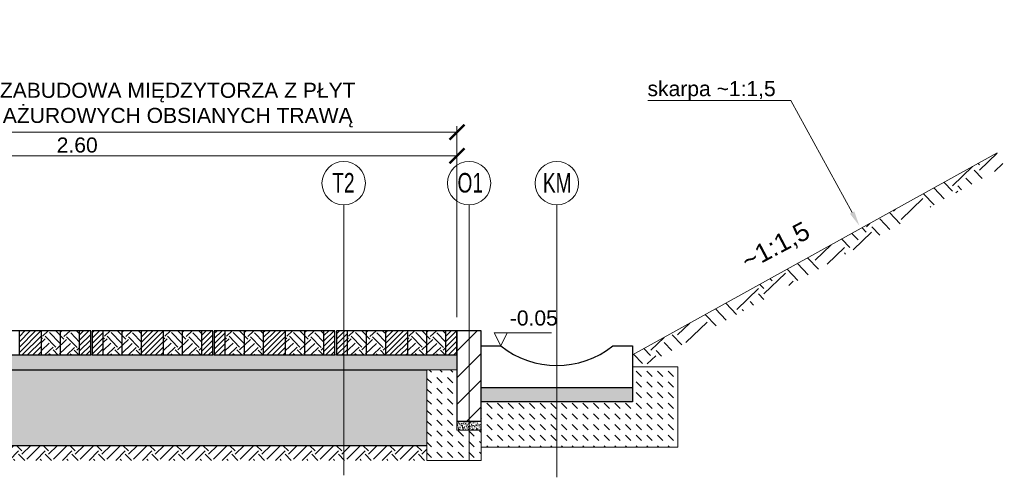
# Model space of a CAD drawing. Header units: feet. Extents: x 210.7 to 255.4, y -209.3 to -191.9.
# Tile 18 of 25: x 225 to 228.3, y -200.6 to -199. Entities that reach past the tile are written whole.
import ezdxf
from ezdxf import colors
from ezdxf.entities.mleader import LeaderData, LeaderLine
from ezdxf.math import Vec2, Vec3

# ---------------------------------------------------------------- set-up
doc = ezdxf.new("R2010")
doc.units = ezdxf.units.FT
doc.header["$MEASUREMENT"] = 0
doc.header["$PDMODE"] = 34
for name, color, linetype, lineweight in [('Beton', 8, 'Continuous', 15), ('BETON kresk', 8, 'Continuous', 9), ('Geowłóknina', 160, 'Continuous', 30), ('M_szczegóły_hatch', 251, 'Continuous', 9), ('miesz_niezw_', 44, 'Continuous', 15), ('Mieszanka_niezw_0_315', 44, 'Continuous', 15), ('Opis', 7, 'Continuous', 15), ('Opis (wydruk czarny)', 7, 'Continuous', 15), ('Piasek', 54, 'Continuous', 15), ('Podsypka cementowo-piaskowa', 251, 'Continuous', 15), ('Podłoże gruntowe', 7, 'Continuous', 13), ('Wymiar', 7, 'Continuous', 15)]:
    doc.layers.add(name, color=color, linetype=linetype, lineweight=lineweight)
doc.layers.add('beton obram', color=7, linetype='Continuous')
doc.layers.add('kostka grafitowa', color=7, linetype='Continuous', lineweight=30, true_color=0x404040)
doc.styles.add('opis', font='arial.ttf', dxfattribs={"height": 0.05})
doc.styles.add('Opis_1_25', font='arial.ttf', dxfattribs={"height": 0.05})
doc.styles.add('Romans', font='romans.shx', dxfattribs={"width": 0.7})
doc.dimstyles.new('1_25_DK$0', dxfattribs={"dimtxt": 0.05, "dimasz": 0.05, "dimexe": 0.02, "dimexo": 0.05, "dimgap": 0.01, "dimtad": 1, "dimdec": 3, "dimzin": 3, "dimdsep": 46, "dimtxsty": 'Opis_1_25', "dimblk": 'ARCHTICK', "dimcen": 0.05, "dimclrd": 256, "dimclre": 256, "dimazin": 3, "dimtfac": 1, "dimtdec": 3, "dimtofl": 0, "dimtmove": 0, "dimatfit": 3, "dimldrblk": 'ARCHTICK', "dimfxl": 1, "dimfrac": 2, "dimtolj": 1, "dimtzin": 3, "dimlwd": -1, "dimlwe": -1, "dimarcsym": 0})

# ---------------------------------------------------------------- blocks, each defined once
blk = doc.blocks.new('_ArchTick')
at = {"color": 0, "linetype": 'ByBlock', "lineweight": 0, "const_width": 0.15}
blk.add_lwpolyline([(-0.5, -0.5), (0.5, 0.5)], dxfattribs=at)
blk = doc.blocks.new('*D90')
at = {"layer": 'DEFPOINTS', "color": 0, "transparency": 16777216}
for p in [(226.4444, -199.4069), (224.5119, -199.9609), (226.4444, -200.0709)]:
    blk.add_point(p, dxfattribs=at)
at = {"layer": 'Wymiar', "transparency": 16777216}
for p, q in [((224.5119, -199.9109), (224.5119, -199.3869)), ((226.4444, -200.0209), (226.4444, -199.3869)), ((224.5119, -199.4069), (226.4444, -199.4069))]:
    blk.add_line(p, q, dxfattribs=at)
at = {"layer": 'Wymiar', "transparency": 16777216, "xscale": 0.05, "yscale": 0.05, "zscale": 0.05, "rotation": 180}
blk.add_blockref('_ArchTick', (224.5119, -199.4069), dxfattribs=at)
at = {"layer": 'Wymiar', "transparency": 16777216, "xscale": 0.05, "yscale": 0.05, "zscale": 0.05}
blk.add_blockref('_ArchTick', (226.4444, -199.4069), dxfattribs=at)
at = {"layer": 'Wymiar', "color": 0, "transparency": 16777216, "insert": (225.5181, -199.3171), "char_height": 0.05, "attachment_point": 5, "style": 'Opis_1_25'}
blk.add_mtext('\\A1;{\\fArial|b0|i0|c238|p34;ZABUDOWA MIĘDZYTORZA Z PŁYT \\PAŻUROWYCH OBSIANYCH TRAWĄ}', dxfattribs=at)
blk = doc.blocks.new('PŁYTY_AŻUR')
at = {"layer": 'kostka grafitowa'}
h = blk.add_hatch(dxfattribs=at)
h.set_pattern_fill('ANSI31', color=256, scale=0.1)
h.paths.add_polyline_path([(278.4589, -198.6794), (278.4224, -198.6794), (278.4224, -198.7594), (278.4589, -198.7594)])
h = blk.add_hatch(dxfattribs=at)
h.set_pattern_fill('ANSI31', color=256, scale=0.1)
h.paths.add_polyline_path([(278.6589, -198.6794), (278.5859, -198.6794), (278.5859, -198.7594), (278.6589, -198.7594)])
h = blk.add_hatch(dxfattribs=at)
h.set_pattern_fill('ANSI31', color=256, scale=0.1)
h.paths.add_polyline_path([(278.8224, -198.6794), (278.7859, -198.6794), (278.7859, -198.7594), (278.8224, -198.7594)])
for p, q in [((278.5859, -198.7594), (278.5859, -198.6794)), ((278.6589, -198.7594), (278.6589, -198.6794)), ((278.7859, -198.7594), (278.7859, -198.6794))]:
    blk.add_line(p, q, dxfattribs=at)
blk.add_lwpolyline([(278.4224, -198.7594), (278.8224, -198.7594), (278.8224, -198.6794), (278.4224, -198.6794)], close=True, dxfattribs=at)
for points in [[(278.4589, -198.7594), (278.4589, -198.6794)], [(278.5224, -198.7594), (278.5224, -198.6794)], [(278.7224, -198.7594), (278.7224, -198.6794)]]:
    blk.add_lwpolyline(points, dxfattribs=at)
blk = doc.blocks.new('*D92')
at = {"layer": 'DEFPOINTS', "color": 0, "transparency": 16777216}
for p in [(226.4444, -199.4854), (223.9253, -200.0659), (226.4444, -200.0659)]:
    blk.add_point(p, dxfattribs=at)
at = {"layer": 'Wymiar', "transparency": 16777216}
for p, q in [((223.9253, -200.0159), (223.9253, -199.4654)), ((226.4444, -200.0159), (226.4444, -199.4654)), ((223.9253, -199.4854), (226.4444, -199.4854))]:
    blk.add_line(p, q, dxfattribs=at)
at = {"layer": 'Wymiar', "transparency": 16777216, "xscale": 0.05, "yscale": 0.05, "zscale": 0.05, "rotation": 180}
blk.add_blockref('_ArchTick', (223.9253, -199.4854), dxfattribs=at)
at = {"layer": 'Wymiar', "transparency": 16777216, "xscale": 0.05, "yscale": 0.05, "zscale": 0.05}
blk.add_blockref('_ArchTick', (226.4444, -199.4854), dxfattribs=at)
at = {"layer": 'Wymiar', "color": 0, "transparency": 16777216, "insert": (225.1848, -199.4499), "char_height": 0.05, "attachment_point": 5, "style": 'Opis_1_25'}
blk.add_mtext('\\A1;2.60', dxfattribs=at)

msp = doc.modelspace()

# ---------------------------------------------------------------- hatches: boundary and pattern name
at = {"ltscale": 5}
h = msp.add_hatch(dxfattribs=at)
h.set_pattern_fill('EARTH', color=3, scale=0.2, angle=43.8542)
h.set_pattern_definition([(43.854237, (9.18819, 0), (0.001413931, 0.07069654), [0.05, -0.05]), (43.854237, (9.1752, 0.01352), (0.001413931, 0.07069654), [0.05, -0.05]), (43.854237, (9.16221, 0.02704), (0.001413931, 0.07069654), [0.05, -0.05]), (133.854237, (9.162386, 0.03588), (-0.07069654, 0.001413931), [0.05, -0.05]), (133.854237, (9.175907, 0.04887), (-0.07069654, 0.001413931), [0.05, -0.05]), (133.854237, (9.18943, 0.06186), (-0.07069654, 0.001413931), [0.05, -0.05])])
h.paths.add_polyline_path([(225.0659, -200.0659), (225.1929, -200.0659), (225.1929, -200.1459), (225.0659, -200.1459)])
h = msp.add_hatch(dxfattribs=at)
h.set_pattern_fill('EARTH', color=3, scale=0.2, angle=43.8542)
h.set_pattern_definition([(43.854237, (9.39319, 0), (0.001413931, 0.07069654), [0.05, -0.05]), (43.854237, (9.3802, 0.01352), (0.001413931, 0.07069654), [0.05, -0.05]), (43.854237, (9.36721, 0.02704), (0.001413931, 0.07069654), [0.05, -0.05]), (133.854237, (9.367386, 0.03588), (-0.07069654, 0.001413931), [0.05, -0.05]), (133.854237, (9.380907, 0.04887), (-0.07069654, 0.001413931), [0.05, -0.05]), (133.854237, (9.39443, 0.06186), (-0.07069654, 0.001413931), [0.05, -0.05])])
h.paths.add_polyline_path([(225.2709, -200.0659), (225.3979, -200.0659), (225.3979, -200.1459), (225.2709, -200.1459)])
h = msp.add_hatch(dxfattribs=at)
h.set_pattern_fill('EARTH', color=3, scale=0.2, angle=43.8542)
h.set_pattern_definition([(43.854237, (9.59319, 0), (0.001413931, 0.07069654), [0.05, -0.05]), (43.854237, (9.5802, 0.01352), (0.001413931, 0.07069654), [0.05, -0.05]), (43.854237, (9.56721, 0.02704), (0.001413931, 0.07069654), [0.05, -0.05]), (133.854237, (9.567386, 0.03588), (-0.07069654, 0.001413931), [0.05, -0.05]), (133.854237, (9.580907, 0.04887), (-0.07069654, 0.001413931), [0.05, -0.05]), (133.854237, (9.59443, 0.06186), (-0.07069654, 0.001413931), [0.05, -0.05])])
h.paths.add_polyline_path([(225.4709, -200.0659), (225.5979, -200.0659), (225.5979, -200.1459), (225.4709, -200.1459)])
h = msp.add_hatch(dxfattribs=at)
h.set_pattern_fill('EARTH', color=3, scale=0.2, angle=43.8542)
h.set_pattern_definition([(43.854237, (9.79819, 0), (0.001413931, 0.07069654), [0.05, -0.05]), (43.854237, (9.7852, 0.01352), (0.001413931, 0.07069654), [0.05, -0.05]), (43.854237, (9.77221, 0.02704), (0.001413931, 0.07069654), [0.05, -0.05]), (133.854237, (9.772386, 0.03588), (-0.07069654, 0.001413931), [0.05, -0.05]), (133.854237, (9.785907, 0.04887), (-0.07069654, 0.001413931), [0.05, -0.05]), (133.854237, (9.79943, 0.06186), (-0.07069654, 0.001413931), [0.05, -0.05])])
h.paths.add_polyline_path([(225.6759, -200.0659), (225.8029, -200.0659), (225.8029, -200.1459), (225.6759, -200.1459)])
h = msp.add_hatch(dxfattribs=at)
h.set_pattern_fill('EARTH', color=3, scale=0.2, angle=43.8542)
h.set_pattern_definition([(43.854237, (9.99819, 0), (0.001413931, 0.07069654), [0.05, -0.05]), (43.854237, (9.9852, 0.01352), (0.001413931, 0.07069654), [0.05, -0.05]), (43.854237, (9.97221, 0.02704), (0.001413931, 0.07069654), [0.05, -0.05]), (133.854237, (9.972386, 0.03588), (-0.07069654, 0.001413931), [0.05, -0.05]), (133.854237, (9.985907, 0.04887), (-0.07069654, 0.001413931), [0.05, -0.05]), (133.854237, (9.99943, 0.06186), (-0.07069654, 0.001413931), [0.05, -0.05])])
h.paths.add_polyline_path([(225.8759, -200.0659), (226.0029, -200.0659), (226.0029, -200.1459), (225.8759, -200.1459)])
h = msp.add_hatch(dxfattribs=at)
h.set_pattern_fill('EARTH', color=3, scale=0.2, angle=43.8542)
h.set_pattern_definition([(43.854237, (10.20319, 0), (0.001413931, 0.07069654), [0.05, -0.05]), (43.854237, (10.1902, 0.01352), (0.001413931, 0.07069654), [0.05, -0.05]), (43.854237, (10.17721, 0.02704), (0.001413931, 0.07069654), [0.05, -0.05]), (133.854237, (10.177386, 0.03588), (-0.07069654, 0.001413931), [0.05, -0.05]), (133.854237, (10.190907, 0.04887), (-0.07069654, 0.001413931), [0.05, -0.05]), (133.854237, (10.20443, 0.06186), (-0.07069654, 0.001413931), [0.05, -0.05])])
h.paths.add_polyline_path([(226.0809, -200.0659), (226.2079, -200.0659), (226.2079, -200.1459), (226.0809, -200.1459)])
h = msp.add_hatch(dxfattribs=at)
h.set_pattern_fill('EARTH', color=3, scale=0.2, angle=43.8542)
h.set_pattern_definition([(43.854237, (10.40319, 0), (0.001413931, 0.07069654), [0.05, -0.05]), (43.854237, (10.3902, 0.01352), (0.001413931, 0.07069654), [0.05, -0.05]), (43.854237, (10.37721, 0.02704), (0.001413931, 0.07069654), [0.05, -0.05]), (133.854237, (10.377386, 0.03588), (-0.07069654, 0.001413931), [0.05, -0.05]), (133.854237, (10.390907, 0.04887), (-0.07069654, 0.001413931), [0.05, -0.05]), (133.854237, (10.40443, 0.06186), (-0.07069654, 0.001413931), [0.05, -0.05])])
h.paths.add_polyline_path([(226.2809, -200.0659), (226.4079, -200.0659), (226.4079, -200.1459), (226.2809, -200.1459)])
at = {"layer": 'BETON kresk'}
h = msp.add_hatch(dxfattribs=at)
h.set_pattern_fill('ANSI31', color=256, scale=0.5)
h.set_pattern_definition([(45, (-10.958044, -90.96496), (-0.044194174, 0.044194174), [])])
h.paths.add_polyline_path([(226.5244, -200.0659), (226.4444, -200.0659), (226.4444, -200.3659), (226.5244, -200.3659)])
at = {"layer": 'M_szczegóły_hatch'}
h = msp.add_hatch(dxfattribs=at)
h.set_pattern_fill('EARTH', color=86, scale=0.4, angle=43.8542)
h.set_pattern_definition([(43.854237, (-218.78504, -201.25609), (0.002827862, 0.14139308), [0.1, -0.1]), (43.854237, (-218.81102, -201.22904), (0.002827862, 0.14139308), [0.1, -0.1]), (43.854237, (-218.837, -201.202), (0.002827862, 0.14139308), [0.1, -0.1]), (133.854237, (-218.83665, -201.18433), (-0.14139308, 0.002827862), [0.1, -0.1]), (133.854237, (-218.8096, -201.15835), (-0.14139308, 0.002827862), [0.1, -0.1]), (133.854237, (-218.78256, -201.13237), (-0.14139308, 0.002827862), [0.1, -0.1])])
h.paths.add_polyline_path([(228.2597, -199.5196), (228.2355, -199.4759), (227.0266, -200.1459), (227.0266, -200.1857), (227.058, -200.1857)])
at = {"layer": 'miesz_niezw_'}
h = msp.add_hatch(dxfattribs=at)
h.set_pattern_fill('AR-CONC', color=256, scale=0.01, style=0)
h.set_pattern_definition([(50, (-52.987984, -1.38648), (0.071726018, -0.006275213), [0.0075, -0.0825]), (355, (-52.987984, -1.38648), (-0.013875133, 0.075219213), [0.006, -0.066]), (100.451444, (-52.98201, -1.387), (0.057850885, 0.068943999), [0.006374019, -0.070114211]), (46.1842, (-52.98798, -1.36648), (0.106724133, -0.016551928), [0.01125, -0.12375]), (96.635635, (-52.97909, -1.36786), (0.093466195, 0.09741186), [0.009561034, -0.105171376]), (351.184164, (-52.98798, -1.36648), (0.093466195, 0.09741186), [0.009, -0.099]), (21, (-52.977984, -1.37148), (0.059690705, -0.040261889), [0.0075, -0.0825]), (326, (-52.977984, -1.37148), (0.024331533, 0.072515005), [0.006, -0.066]), (71.451445, (-52.97301, -1.374835), (0.084022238, 0.032253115), [0.006374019, -0.070114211]), (37.5, (-52.987984, -1.38648), (0.0012159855, 0.0332893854), [0, -0.0652, 0, -0.067, 0, -0.06625]), (7.5, (-52.987984, -1.38648), (0.0263069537, 0.0394411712), [0, -0.0382, 0, -0.0637, 0, -0.02525]), (327.5, (-53.010284, -1.38648), (0.0533822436, -0.0022554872), [0, -0.025, 0, -0.078, 0, -0.1035]), (317.5, (-53.020284, -1.38648), (0.058318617, 0.010010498), [0, -0.0325, 0, -0.0518, 0, -0.0735])])
h.paths.add_polyline_path([(226.3444, -200.1959), (224.1044, -200.1959), (224.1044, -200.2659), (224.1044, -200.2659), (224.1044, -200.4459), (226.3444, -200.4459), (226.3444, -200.2659), (226.3444, -200.2659)])
at = {"layer": 'Opis'}
h = msp.add_hatch(dxfattribs=at)
h.set_pattern_fill('DASH', color=256, scale=0.2, angle=135)
h.set_pattern_definition([(135, (1.41819, 0), (-0.035355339, 3e-18), [0.025, -0.025])])
h.paths.add_polyline_path([(226.5244, -200.4459), (226.5244, -200.4519), (226.6244, -200.4519), (227.1766, -200.4519), (227.1766, -200.1857), (227.0266, -200.1857), (227.0266, -200.3019), (226.5244, -200.3019)])
h = msp.add_hatch(dxfattribs=at)
h.set_pattern_fill('DASH', color=256, scale=0.2, angle=135)
h.set_pattern_definition([(135, (-68.18584, -3.132863), (-0.035355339, 3e-18), [0.025, -0.025])])
h.paths.add_polyline_path([(226.5244, -200.4959), (226.3444, -200.4959), (226.3444, -200.1959), (226.4444, -200.1959), (226.4444, -200.3959), (226.5244, -200.3959)])
at = {"layer": 'Piasek', "lineweight": 5}
h = msp.add_hatch(dxfattribs=at)
h.set_pattern_fill('AR-SAND', color=256, scale=0.005, style=0)
h.set_pattern_definition([(37.5, (9.99819, 0), (-0.0003149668, 0.00963411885), [0, -0.0076, 0, -0.0085, 0, -0.008125]), (7.5, (9.99819, 0), (0.0088488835, 0.0141107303), [0, -0.0041, 0, -0.00685, 0, -0.002625]), (327.5, (9.99204, 0), (0.0155707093, 2.829527e-05), [0, -0.0025, 0, -0.009, 0, -0.01175]), (317.5, (9.99204, 0), (0.015030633, 0.0043883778), [0, -0.00125, 0, -0.0059, 0, -0.00675])])
h.paths.add_polyline_path([(226.3444, -200.1959), (226.4444, -200.1959), (226.4444, -200.1459), (224.5119, -200.1459), (224.5119, -200.1959), (226.3444, -200.1959)])
at = {"layer": 'Podsypka cementowo-piaskowa', "lineweight": 5}
h = msp.add_hatch(dxfattribs=at)
h.set_pattern_fill('AR-SAND', color=256, scale=0.005, style=0)
h.set_pattern_definition([(37.5, (-116.8369576, -100.273323), (-0.00031496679, 0.00963411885), [0, -0.0076, 0, -0.0085, 0, -0.008125]), (7.5, (-116.836958, -100.273323), (0.00884888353, 0.01411073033), [0, -0.0041, 0, -0.00685, 0, -0.002625]), (327.5, (-116.8431076, -100.273323), (0.0155707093, 2.829527e-05), [0, -0.0025, 0, -0.009, 0, -0.01175]), (317.5, (-116.843108, -100.273323), (0.015030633, 0.0043883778), [0, -0.00125, 0, -0.0059, 0, -0.00675])])
h.paths.add_polyline_path([(227.0266, -200.2554), (227.0266, -200.3019), (226.5244, -200.3019), (226.5244, -200.2554)])
h = msp.add_hatch(dxfattribs=at)
h.set_pattern_fill('AR-SAND', color=256, scale=0.005, style=0)
h.set_pattern_definition([(37.5, (9.998191, 0.1), (-0.0003149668, 0.00963411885), [0, -0.0076, 0, -0.0085, 0, -0.008125]), (7.5, (9.998191, 0.1), (0.0088488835, 0.0141107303), [0, -0.0041, 0, -0.00685, 0, -0.002625]), (327.5, (9.992041, 0.1), (0.0155707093, 2.829527e-05), [0, -0.0025, 0, -0.009, 0, -0.01175]), (317.5, (9.992041, 0.1), (0.015030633, 0.0043883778), [0, -0.00125, 0, -0.0059, 0, -0.00675])])
h.paths.add_polyline_path([(226.4444, -200.3659), (226.4444, -200.3959), (226.5244, -200.3959), (226.5244, -200.3659)])
at = {"layer": 'Podłoże gruntowe'}
h = msp.add_hatch(dxfattribs=at)
h.set_pattern_fill('EARTH', color=256, scale=0.25, angle=45, style=0)
h.set_pattern_definition([(45, (-25.192863, -57.23105), (7e-18, 0.088388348), [0.0625, -0.0625]), (45, (-25.209436, -57.21448), (7e-18, 0.088388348), [0.0625, -0.0625]), (45, (-25.22601, -57.19791), (7e-18, 0.088388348), [0.0625, -0.0625]), (135, (-25.22601, -57.18686), (-0.088388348, 1e-17), [0.0625, -0.0625]), (135, (-25.209436, -57.170286), (-0.088388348, 1e-17), [0.0625, -0.0625]), (135, (-25.192863, -57.15371), (-0.088388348, 1e-17), [0.0625, -0.0625])])
h.paths.add_polyline_path([(224.1044, -200.4459), (224.1044, -200.4959), (226.3444, -200.4959), (226.3444, -200.4459)])

# ---------------------------------------------------------------- linework, layer by layer
at = {"layer": 'beton obram'}
msp.add_lwpolyline([(226.5244, -200.0659), (226.4444, -200.0659), (226.4444, -200.3659), (226.5244, -200.3659)], close=True, dxfattribs=at)
msp.add_lwpolyline([(226.5895, -200.1159, 0.35), (226.9615, -200.1159), (227.0266, -200.1159), (227.0266, -200.1159), (227.0266, -200.2554), (226.5244, -200.2554), (226.5244, -200.2554), (226.5244, -200.1159)], format="xyb", close=True, dxfattribs=at)
msp.add_lwpolyline([(227.0266, -200.2554), (227.0266, -200.3019), (226.5244, -200.3019), (226.5244, -200.2554)], dxfattribs=at)
at = {"layer": 'Geowłóknina', "ltscale": 5}
for points in [[(224.5119, -200.1959), (226.3444, -200.1959)], [(224.1044, -200.4459), (226.3444, -200.4459)]]:
    msp.add_lwpolyline(points, dxfattribs=at)
at = {"layer": 'M_szczegóły_hatch', "color": 86}
msp.add_lwpolyline([(228.2355, -199.4759), (227.0266, -200.1459)], dxfattribs=at)
at = {"layer": 'miesz_niezw_'}
msp.add_line((224.1044, -200.4459), (226.3444, -200.4459), dxfattribs=at)
at = {"layer": 'Mieszanka_niezw_0_315', "ltscale": 10}
msp.add_lwpolyline([(226.4444, -200.1659), (226.4444, -200.1459), (224.0044, -200.1459), (224.0044, -200.1959)], dxfattribs=at)
at = {"layer": 'Opis', "flags": 128}
msp.add_lwpolyline([(226.7578, -200.0722), (226.5676, -200.0722), (226.5895, -200.1159), (226.6113, -200.0722)], dxfattribs=at)
at = {"layer": 'Opis'}
msp.add_lwpolyline([(227.0266, -200.1857), (227.1766, -200.1857), (227.1766, -200.4519), (226.6244, -200.4519), (226.6244, -200.4519), (226.5244, -200.4519), (226.5244, -200.4459), (226.5244, -200.4459), (226.5244, -200.3019)], dxfattribs=at)
msp.add_lwpolyline([(226.5244, -200.4959), (226.3444, -200.4959), (226.3444, -200.1959), (226.4444, -200.1959), (226.4444, -200.3959), (226.5244, -200.3959)], close=True, dxfattribs=at)
at = {"layer": 'Opis (wydruk czarny)'}
for points in [[(226.0686, -200.545), (226.0686, -199.6484)], [(226.4844, -200.4959), (226.4844, -199.6484)], [(226.4844, -200.4959), (226.4844, -199.6484)], [(226.7755, -200.5519), (226.7755, -199.6484)]]:
    msp.add_lwpolyline(points, dxfattribs=at)
for centre in [(226.0686, -199.5764), (226.4844, -199.5764), (226.4844, -199.5764), (226.7755, -199.5764)]:
    msp.add_circle(centre, 0.072, dxfattribs=at)
at = {"layer": 'Podsypka cementowo-piaskowa', "lineweight": 5}
msp.add_lwpolyline([(226.4444, -200.3659), (226.4444, -200.3959), (226.5244, -200.3959), (226.5244, -200.3659)], close=True, dxfattribs=at)

# ---------------------------------------------------------------- block references
at = {"layer": 'Beton', "color": 3, "lineweight": 50}
for p in [(-53.593, -1.3865), (-53.188, -1.3865), (-52.783, -1.3865), (-52.378, -1.3865)]:
    msp.add_blockref('PŁYTY_AŻUR', p, dxfattribs=at)

# ---------------------------------------------------------------- texts
at = {"layer": 'Opis', "style": 'Opis_1_25'}
msp.add_text('-0.05', height=0.05, dxfattribs=at).set_placement((226.6196, -200.0484))
at = {"layer": 'Opis', "insert": (227.38, -199.8127), "char_height": 0.0613, "width": 0.877945, "attachment_point": 1, "rotation": 27.9198, "style": 'opis'}
msp.add_mtext('{\\fArial|b0|i0|c238|p34;~1:1,5}', dxfattribs=at)
at = {"layer": 'Opis (wydruk czarny)', "char_height": 0.0648, "width": 0.140758, "attachment_point": 1, "style": 'Romans'}
for s, insert in [('\\pi0.03582;{\\fArial|b0|i0|c238|p34;T2}', (225.9949, -199.5424)), ('\\pi0.03546;{\\fArial|b0|i0|c238|p34;O1}', (226.4107, -199.5424)), ('\\pi0.03546;{\\fArial|b0|i0|c238|p34;O1}', (226.4107, -199.5424)), ('\\pi0.02757;{\\fArial|b0|i0|c238|p34;KM}', (226.7018, -199.5424))]:
    msp.add_mtext(s, dxfattribs=dict(at, insert=insert))

# ---------------------------------------------------------------- dimensions: what is measured, and where the dimension line sits
at = {"layer": 'Wymiar'}
dim = msp.add_linear_dim(base=(226.4444, -199.4069), p1=(224.5119, -199.9609), p2=(226.4444, -200.0709), angle=180, text='{\\fArial|b0|i0|c238|p34;ZABUDOWA MIĘDZYTORZA Z PŁYT \\PAŻUROWYCH OBSIANYCH TRAWĄ}', dimstyle='1_25_DK$0', override={"dimdec": 2}, dxfattribs=at)
dim.commit()
dim.dimension.update_dxf_attribs({"geometry": '*D90', "text_midpoint": (225.5181, -199.4069), "dimtype": 160})
dim = msp.add_aligned_dim(p1=(223.9253, -200.0659), p2=(226.4444, -200.0659), distance=0.5805, text='2.60', dimstyle='1_25_DK$0', override={"dimdec": 2}, dxfattribs=at)
dim.commit()
dim.dimension.update_dxf_attribs({"geometry": '*D92', "text_midpoint": (225.1848, -199.4499)})

# ---------------------------------------------------------------- leaders
at = {"layer": 'Opis'}
ml = msp.add_multileader_mtext('Standard', dxfattribs=at)
ml.set_content('{\\fArial|b0|i0|c238|p34;skarpa ~1:1,5}', color=256, style='Opis_1_25')
ml.set_leader_properties(color=256, linetype='ByLayer', lineweight=-1)
ml.build(insert=Vec2(0, 0))
ml.multileader.update_dxf_attribs({"has_dogleg": 0, "text_left_attachment_type": 5, "text_right_attachment_type": 5, "dogleg_length": 0.15, "arrow_head_size": 0.05})
ctx = ml.context
ctx.base_point, ctx.char_height, ctx.arrow_head_size, ctx.landing_gap_size, ctx.plane_origin = Vec3(227.0313, -199.3016), 0.05, 0.05, 0.05, Vec3(225.0914, -199.8081)
ctx.left_attachment, ctx.right_attachment, ctx.text_align_type = 5, 5, 2
notes = []
notes.append((ctx, [(0, (1, 1, 0), (227.7015, -199.3016), (-1, 0), 0.15, [(2, [(227.779, -199.7175)], 0, [])])]))
ctx.mtext.insert, ctx.mtext.alignment, ctx.mtext.flow_direction = Vec3(227.5015, -199.2375), 3, 5
for ctx, leaders in notes:
    for number, flags, end, landing, length, lines in leaders:
        leader = LeaderData()
        leader.index, (leader.has_last_leader_line, leader.has_dogleg_vector, leader.attachment_direction) = number, flags
        leader.last_leader_point, leader.dogleg_vector, leader.dogleg_length = Vec3(end), Vec3(landing), length
        for number, points, colour, breaks in lines:
            line = LeaderLine()
            line.index, line.vertices, line.color, line.breaks = number, Vec3.list(points), colors.encode_raw_color(colour), breaks
            leader.lines.append(line)
        ctx.leaders.append(leader)

doc.saveas('drawing.dxf')
